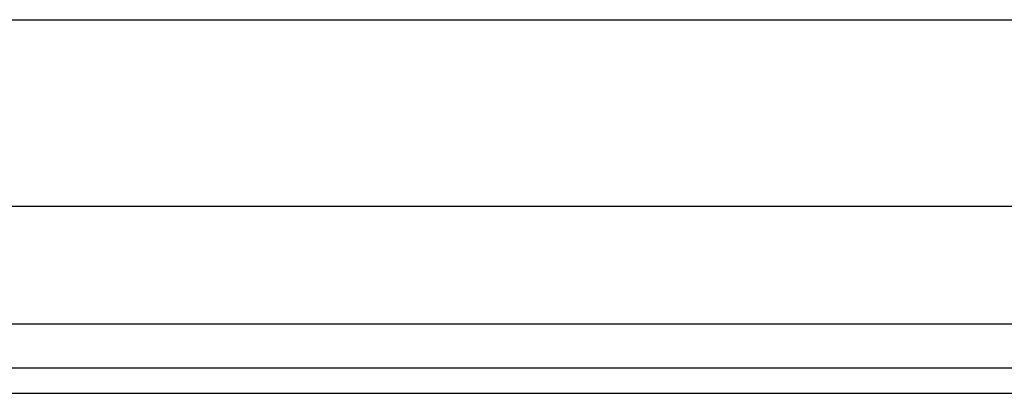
# Model space of a CAD drawing. Header units: inches. Extents: x 2.3 to 62.6, y 3.3 to 33.7.
# Tile 9 of 57: x 10.018 to 12.096, y 9.565 to 10.353. Entities that reach past the tile are written whole.
import ezdxf

# ---------------------------------------------------------------- set-up
doc = ezdxf.new("R2010")
doc.units = ezdxf.units.IN
doc.header["$MEASUREMENT"] = 0
doc.layers.add('Visible Edges(ANSI)', color=7, linetype='Continuous', lineweight=25)
doc.layers.add('Visible Tangent Edges(ANSI)', color=7, linetype='Continuous', lineweight=25)

msp = doc.modelspace()

# ---------------------------------------------------------------- linework, layer by layer
at = {"layer": 'Visible Edges(ANSI)'}
for p, q in [((3.1329, 10.3525), (13.277, 10.3525)), ((13.277, 9.9588), (3.1329, 9.9588)), ((14.0281, 9.6181), (2.4021, 9.6181)), ((2.4021, 9.5651), (14.0281, 9.5651))]:
    msp.add_line(p, q, dxfattribs=at)
at = {"layer": 'Visible Tangent Edges(ANSI)'}
msp.add_line((14.0281, 9.7111), (2.4021, 9.7111), dxfattribs=at)

doc.saveas('drawing.dxf')
